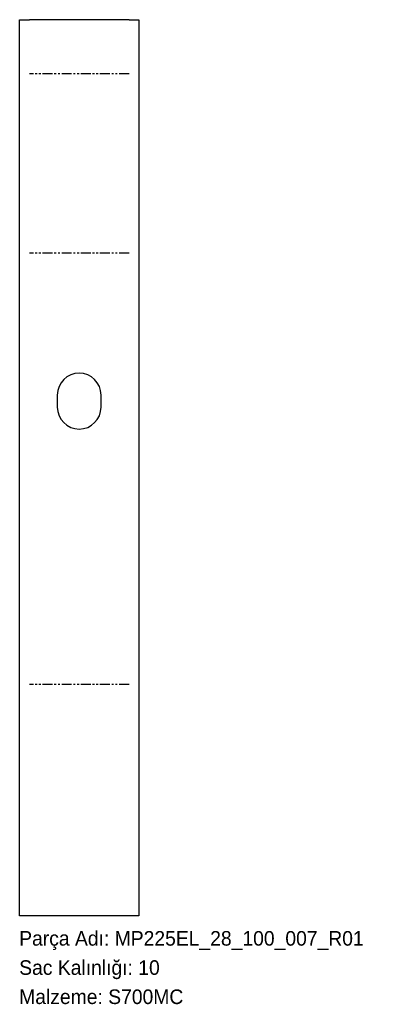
# Model space of a CAD drawing. Header units: millimetres. Extents: x 0 to 298, y -72 to 737.
import ezdxf

# ---------------------------------------------------------------- set-up
doc = ezdxf.new("R2010")
doc.units = ezdxf.units.MM
for name, pattern in [('SLD-İki-Kısa-Kesik-Çizgili-Uzun-Kesik-Çizgi', [15.748, 8.128, -1.524, 1.524, -1.524, 1.524, -1.524]), ('SLD-Katı', [0]), ('SLD-Sürekli', [0])]:
    doc.linetypes.add(name, pattern=pattern)
doc.layers.add('METIN', color=96, linetype='SLD-Katı')
doc.styles.add('SLDTEXTSTYLE0', font='ARIAL.TTF', dxfattribs={"width": 0.948, "bigfont": 'bigfont'})
doc.styles.add('SLDTEXTSTYLE1', font='ARIAL.TTF', dxfattribs={"width": 0.948})

msp = doc.modelspace()

# ---------------------------------------------------------------- linework, layer by layer
at = {"color": 7, "linetype": 'SLD-Sürekli', "lineweight": 25}
for p, q in [((0.4, 707.149858), (0.4, 737.149858)), ((0.4, 737.149858), (8.4, 737.149858)), ((90.4, 737.149858), (8.4, 737.149858)), ((90.4, 737.149858), (98.4, 737.149858)), ((98.4, 737.149858), (98.4, 707.149858)), ((0.4, 678.090126), (0.4, 707.149858)), ((98.4, 707.149858), (98.4, 678.090126)), ((0.4, 556.743667), (0.4, 678.090126)), ((98.4, 678.090126), (98.4, 556.743667)), ((0.4, 533.495882), (0.4, 556.743667)), ((98.4, 556.743667), (98.4, 533.495882)), ((0.4, 212.495882), (0.4, 533.495882)), ((98.4, 533.495882), (98.4, 212.495882)), ((31.4, 428.622662), (31.4, 418.622662)), ((67.4, 418.622662), (67.4, 428.622662)), ((0.4, 168.906284), (0.4, 212.495882)), ((98.4, 212.495882), (98.4, 168.906284)), ((0.4, 0.4), (0.4, 168.906284)), ((98.4, 168.906284), (98.4, 0.4)), ((8.4, 0.4), (0.4, 0.4)), ((90.4, 0.4), (8.4, 0.4)), ((98.4, 0.4), (90.4, 0.4))]:
    msp.add_line(p, q, dxfattribs=at)
at = {"color": 7, "linetype": 'SLD-İki-Kısa-Kesik-Çizgili-Uzun-Kesik-Çizgi'}
for p, q in [((90.4, 692.619992), (8.4, 692.619992)), ((90.4, 545.119775), (8.4, 545.119775)), ((90.4, 190.701083), (8.4, 190.701083))]:
    msp.add_line(p, q, dxfattribs=at)
at = {"color": 7, "linetype": 'SLD-Sürekli', "lineweight": 25}
for centre, start, end in [((49.4, 428.622662), 0, 180), ((49.4, 418.622662), 180, 0)]:
    msp.add_arc(centre, 18, start, end, dxfattribs=at)

# ---------------------------------------------------------------- texts
at = {"layer": 'METIN', "char_height": 12, "attachment_point": 1}
for s, insert, style in [('Parça Adı: MP225EL_28_100_007_R01', (0, -12.031187), 'SLDTEXTSTYLE0'), ('Sac Kalınlığı: 10', (0, -36.031187), 'SLDTEXTSTYLE0'), ('Malzeme: S700MC', (0, -60.031187), 'SLDTEXTSTYLE1')]:
    msp.add_mtext(s, dxfattribs=dict(at, insert=insert, style=style))

doc.saveas('drawing.dxf')
